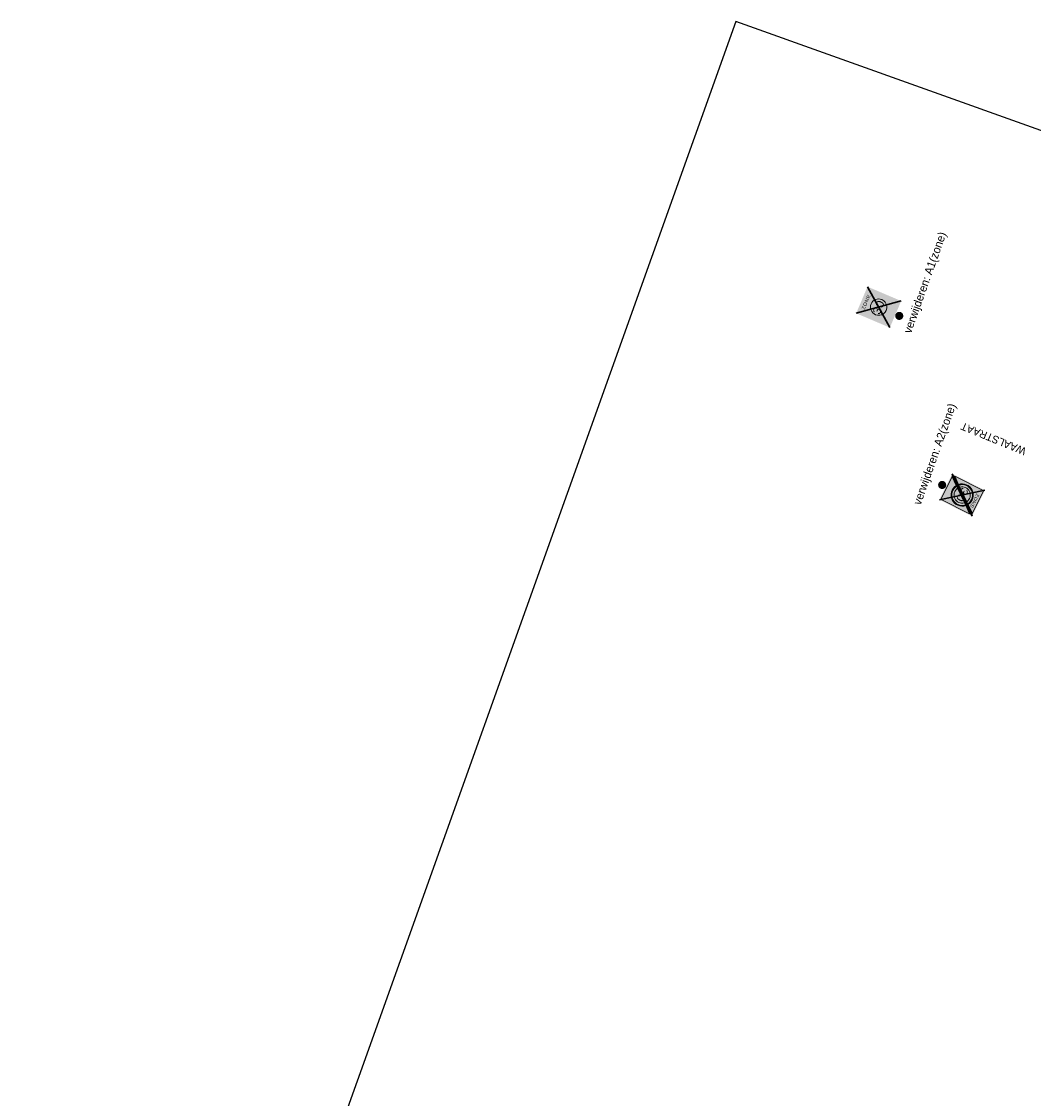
# Model space of a CAD drawing. Header units: metres. Extents: x 136326 to 138181, y 453212 to 454732.
# Tile 26 of 55: x 136484 to 136576, y 453867 to 453966. Entities that reach past the tile are written whole.
import ezdxf
from ezdxf.enums import TextEntityAlignment as Align

# ---------------------------------------------------------------- set-up
doc = ezdxf.new("R2010")
doc.units = ezdxf.units.M
for name, color, linetype in [('-DR-alg-bladkaders viewports', 7, 'Continuous'), ('-DR-alg-txt-straatnaam', 2, 'Continuous'), ('-DR-nw-inr-bebording-txt', 2, 'Continuous')]:
    doc.layers.add(name, color=color, linetype=linetype)
doc.layers.add('mob_bebording', color=7, linetype='Continuous', lineweight=0)
doc.styles.add('Drong', font='txt', dxfattribs={"height": 1.8})
doc.styles.add('eurostile', font='txt')
doc.styles.add('Style-Verkeersborden', font='Verkeersborden.shx')

# ---------------------------------------------------------------- blocks, each defined once
blk = doc.blocks.new('bord_A02-ZE')
at = {"layer": 'mob_bebording', "linetype": 'Continuous', "lineweight": 0}
h = blk.add_hatch(color=254, dxfattribs=at)
h.paths.add_polyline_path([(-0.265, 0), (-0.265, 0.67), (0.265, 0.67), (0.265, 0), (0, 0)])
h.paths.add_polyline_path([(0.24, 0.01), (-0.24, 0.01, -0.414214), (-0.255, 0.025), (-0.255, 0.645, -0.414214), (-0.24, 0.66), (0.24, 0.66, -0.414214), (0.255, 0.645), (0.255, 0.025, -0.414214)], flags=17)
h = blk.add_hatch(color=7, dxfattribs=at)
h.paths.add_polyline_path([(0.255, 0.025), (0.255, 0.645, 0.414214), (0.24, 0.66), (-0.24, 0.66, 0.414214), (-0.255, 0.645), (-0.255, 0.025, 0.414214), (-0.24, 0.01), (0.24, 0.01, 0.414214)])
h.paths.add_polyline_path([(-0.245, 0.028), (-0.245, 0.044), (-0.137, 0.184), (-0.132, 0.189), (-0.128, 0.194), (-0.103, 0.227), (0.079, 0.462), (0.105, 0.494), (0.109, 0.499), (0.113, 0.505), (0.226, 0.65), (0.238, 0.65), (0.121, 0.499), (0.117, 0.494), (0.113, 0.488), (0.088, 0.456), (-0.096, 0.22), (-0.121, 0.188), (-0.125, 0.182), (-0.129, 0.177)])
h.paths.add_polyline_path([(-0.245, 0.645, -0.414214), (-0.24, 0.65), (0.213, 0.65), (0.104, 0.51), (0.1, 0.505), (0.096, 0.499), (0.071, 0.467), (-0.11, 0.234), (-0.136, 0.201), (-0.14, 0.196), (-0.144, 0.19), (-0.245, 0.06)])
h.paths.add_polyline_path([(-0.238, 0.02), (-0.121, 0.171), (-0.117, 0.176), (-0.113, 0.182), (-0.088, 0.214), (0.096, 0.45), (0.121, 0.482), (0.125, 0.488), (0.129, 0.493), (0.245, 0.642), (0.245, 0.626), (0.137, 0.486), (0.132, 0.481), (0.128, 0.476), (0.103, 0.443), (-0.079, 0.208), (-0.105, 0.176), (-0.109, 0.171), (-0.113, 0.165), (-0.226, 0.02)])
h.paths.add_polyline_path([(0.245, 0.025, -0.414214), (0.24, 0.02), (-0.213, 0.02), (-0.104, 0.16), (-0.1, 0.165), (-0.096, 0.171), (-0.071, 0.203), (0.11, 0.436), (0.136, 0.469), (0.14, 0.474), (0.144, 0.48), (0.245, 0.61)])
h = blk.add_hatch(color=254, dxfattribs=at)
edge = h.paths.add_edge_path()
edge.add_arc((-0.24, 0.645), 0.005, 90, 180)
edge.add_line((-0.245, 0.645), (-0.245, 0.06))
edge.add_line((-0.245, 0.06), (-0.144, 0.19))
edge.add_arc((0, 0.335), 0.204, 59.2013, 225.1229, ccw=False)
edge.add_line((0.104, 0.51), (0.213, 0.65))
edge.add_line((0.213, 0.65), (-0.24, 0.65))
h = blk.add_hatch(color=254, dxfattribs=at)
edge = h.paths.add_edge_path()
edge.add_arc((0.24, 0.025), 0.005, 270, 360)
edge.add_line((0.245, 0.025), (0.245, 0.61))
edge.add_line((0.245, 0.61), (0.144, 0.48))
edge.add_arc((0, 0.335), 0.204, -120.7987, 45.1229, ccw=False)
edge.add_line((-0.104, 0.16), (-0.213, 0.02))
edge.add_line((-0.213, 0.02), (0.24, 0.02))
at = {"layer": 'mob_bebording', "linetype": 'Continuous', "lineweight": 0, "extrusion": (0, 0, -1)}
h = blk.add_hatch(color=254, dxfattribs=at)
edge = h.paths.add_edge_path()
edge.add_ellipse((0, 0.335), major_axis=(-0.204, 0), ratio=1, start_angle=303.6212, end_angle=306.4335)
edge.add_line((-0.121, 0.499), (-0.238, 0.65))
edge.add_line((-0.238, 0.65), (-0.226, 0.65))
edge.add_line((-0.226, 0.65), (-0.113, 0.505))
h = blk.add_hatch(color=254, dxfattribs=at)
edge = h.paths.add_edge_path()
edge.add_ellipse((0, 0.335), major_axis=(-0.204, 0), ratio=1, start_angle=309.2424, end_angle=312.0546)
edge.add_line((-0.137, 0.486), (-0.245, 0.626))
edge.add_line((-0.245, 0.626), (-0.245, 0.642))
edge.add_line((-0.245, 0.642), (-0.129, 0.493))
h = blk.add_hatch(color=252, dxfattribs=at)
edge = h.paths.add_edge_path()
edge.add_ellipse((0, 0.335), major_axis=(-0.197, 0), ratio=1, start_angle=135.1212, end_angle=300.5546)
edge.add_line((-0.1, 0.505), (-0.104, 0.51))
edge.add_ellipse((0, 0.335), major_axis=(-0.204, 0), ratio=1, start_angle=134.8771, end_angle=300.7987, ccw=False)
edge.add_line((0.144, 0.19), (0.14, 0.196))
h = blk.add_hatch(color=254, dxfattribs=at)
edge = h.paths.add_edge_path()
edge.add_ellipse((0, 0.335), major_axis=(-0.19, 0), ratio=1, start_angle=135.3828, end_angle=300.293)
edge.add_line((-0.096, 0.499), (-0.1, 0.505))
edge.add_ellipse((0, 0.335), major_axis=(-0.197, 0), ratio=1, start_angle=135.1212, end_angle=300.5546, ccw=False)
edge.add_line((0.14, 0.196), (0.136, 0.201))
h = blk.add_hatch(color=252, dxfattribs=at)
edge = h.paths.add_edge_path()
edge.add_ellipse((0, 0.335), major_axis=(-0.15, 0), ratio=1, start_angle=137.4579, end_angle=298.2179)
edge.add_line((-0.071, 0.467), (-0.096, 0.499))
edge.add_ellipse((0, 0.335), major_axis=(-0.19, 0), ratio=1, start_angle=135.3828, end_angle=300.293, ccw=False)
edge.add_line((0.136, 0.201), (0.11, 0.234))
at = {"layer": 'mob_bebording', "linetype": 'Continuous', "lineweight": 0}
h = blk.add_hatch(color=254, dxfattribs=at)
edge = h.paths.add_edge_path()
edge.add_arc((0, 0.335), 0.15, 61.7821, 222.5421)
edge.add_line((-0.11, 0.234), (0.071, 0.467))
h = blk.add_hatch(color=252, dxfattribs=at)
edge = h.paths.add_edge_path()
edge.add_arc((0, 0.335), 0.204, 239.2013, 405.1229)
edge.add_line((0.144, 0.48), (0.14, 0.474))
edge.add_arc((0, 0.335), 0.197, -120.5546, 44.8788, ccw=False)
edge.add_line((-0.1, 0.165), (-0.104, 0.16))
h = blk.add_hatch(color=254, dxfattribs=at)
edge = h.paths.add_edge_path()
edge.add_arc((0, 0.335), 0.15, 226.4075, 230.2468)
edge.add_line((-0.096, 0.22), (0.088, 0.456))
edge.add_arc((0, 0.335), 0.15, 54.0774, 57.9167)
edge.add_line((0.079, 0.462), (-0.103, 0.227))
h = blk.add_hatch(color=254, dxfattribs=at)
edge = h.paths.add_edge_path()
edge.add_arc((0, 0.335), 0.197, 239.4454, 404.8788)
edge.add_line((0.14, 0.474), (0.136, 0.469))
edge.add_arc((0, 0.335), 0.19, -120.293, 44.6172, ccw=False)
edge.add_line((-0.096, 0.171), (-0.1, 0.165))
h = blk.add_hatch(color=252, dxfattribs=at)
edge = h.paths.add_edge_path()
edge.add_arc((0, 0.335), 0.19, 239.707, 404.6172)
edge.add_line((0.136, 0.469), (0.11, 0.436))
edge.add_arc((0, 0.335), 0.15, -118.2179, 42.5421, ccw=False)
edge.add_line((-0.071, 0.203), (-0.096, 0.171))
h = blk.add_hatch(color=254, dxfattribs=at)
edge = h.paths.add_edge_path()
edge.add_arc((0, 0.335), 0.15, 46.4075, 50.2468)
edge.add_line((0.096, 0.45), (-0.088, 0.214))
edge.add_arc((0, 0.335), 0.15, 234.0774, 237.9167)
edge.add_line((-0.079, 0.208), (0.103, 0.443))
h = blk.add_hatch(color=254, dxfattribs=at)
edge = h.paths.add_edge_path()
edge.add_arc((0, 0.335), 0.15, 241.7821, 402.5421)
edge.add_line((0.11, 0.436), (-0.071, 0.203))
at = {"layer": 'mob_bebording', "linetype": 'Continuous', "lineweight": 0, "extrusion": (0, 0, -1)}
h = blk.add_hatch(color=252, dxfattribs=at)
edge = h.paths.add_edge_path()
edge.add_ellipse((0, 0.335), major_axis=(-0.15, 0), ratio=1, start_angle=302.0833, end_angle=305.9226)
edge.add_line((-0.088, 0.456), (-0.113, 0.488))
edge.add_ellipse((0, 0.335), major_axis=(-0.19, 0), ratio=1, start_angle=303.3194, end_angle=306.3331, ccw=False)
edge.add_line((-0.105, 0.494), (-0.079, 0.462))
at = {"layer": 'mob_bebording', "linetype": 'Continuous', "lineweight": 0}
h = blk.add_hatch(color=252, dxfattribs=at)
edge = h.paths.add_edge_path()
edge.add_arc((0, 0.335), 0.19, 47.6436, 50.6573)
edge.add_line((0.121, 0.482), (0.096, 0.45))
edge.add_arc((0, 0.335), 0.15, 46.4075, 50.2468, ccw=False)
edge.add_line((0.103, 0.443), (0.128, 0.476))
at = {"layer": 'mob_bebording', "linetype": 'Continuous', "lineweight": 0, "extrusion": (0, 0, -1)}
h = blk.add_hatch(color=254, dxfattribs=at)
edge = h.paths.add_edge_path()
edge.add_ellipse((0, 0.335), major_axis=(-0.19, 0), ratio=1, start_angle=303.3194, end_angle=306.3331)
edge.add_line((-0.113, 0.488), (-0.117, 0.494))
edge.add_ellipse((0, 0.335), major_axis=(-0.197, 0), ratio=1, start_angle=303.4755, end_angle=306.385, ccw=False)
edge.add_line((-0.109, 0.499), (-0.105, 0.494))
h = blk.add_hatch(color=252, dxfattribs=at)
edge = h.paths.add_edge_path()
edge.add_ellipse((0, 0.335), major_axis=(-0.197, 0), ratio=1, start_angle=303.4755, end_angle=306.385)
edge.add_line((-0.117, 0.494), (-0.121, 0.499))
edge.add_ellipse((0, 0.335), major_axis=(-0.204, 0), ratio=1, start_angle=303.6212, end_angle=306.4335, ccw=False)
edge.add_line((-0.113, 0.505), (-0.109, 0.499))
at = {"layer": 'mob_bebording', "linetype": 'Continuous', "lineweight": 0}
h = blk.add_hatch(color=254, dxfattribs=at)
edge = h.paths.add_edge_path()
edge.add_arc((0, 0.335), 0.197, 47.7997, 50.7092)
edge.add_line((0.125, 0.488), (0.121, 0.482))
edge.add_arc((0, 0.335), 0.19, 47.6436, 50.6573, ccw=False)
edge.add_line((0.128, 0.476), (0.132, 0.481))
h = blk.add_hatch(color=252, dxfattribs=at)
edge = h.paths.add_edge_path()
edge.add_arc((0, 0.335), 0.204, 47.9454, 50.7576)
edge.add_line((0.129, 0.493), (0.125, 0.488))
edge.add_arc((0, 0.335), 0.197, 47.7997, 50.7092, ccw=False)
edge.add_line((0.132, 0.481), (0.137, 0.486))
h = blk.add_hatch(color=252, dxfattribs=at)
edge = h.paths.add_edge_path()
edge.add_arc((0, 0.335), 0.19, 227.6436, 230.6573)
edge.add_line((-0.121, 0.188), (-0.096, 0.22))
edge.add_arc((0, 0.335), 0.15, 226.4075, 230.2468, ccw=False)
edge.add_line((-0.103, 0.227), (-0.128, 0.194))
at = {"layer": 'mob_bebording', "linetype": 'Continuous', "lineweight": 0, "extrusion": (0, 0, -1)}
h = blk.add_hatch(color=252, dxfattribs=at)
edge = h.paths.add_edge_path()
edge.add_ellipse((0, 0.335), major_axis=(-0.15, 0), ratio=1, start_angle=122.0833, end_angle=125.9226)
edge.add_line((0.088, 0.214), (0.113, 0.182))
edge.add_ellipse((0, 0.335), major_axis=(-0.19, 0), ratio=1, start_angle=123.3194, end_angle=126.3331, ccw=False)
edge.add_line((0.105, 0.176), (0.079, 0.208))
h = blk.add_hatch(color=254, dxfattribs=at)
edge = h.paths.add_edge_path()
edge.add_ellipse((0, 0.335), major_axis=(-0.204, 0), ratio=1, start_angle=129.2424, end_angle=132.0546)
edge.add_line((0.137, 0.184), (0.245, 0.044))
edge.add_line((0.245, 0.044), (0.245, 0.028))
edge.add_line((0.245, 0.028), (0.129, 0.177))
h = blk.add_hatch(color=254, dxfattribs=at)
edge = h.paths.add_edge_path()
edge.add_ellipse((0, 0.335), major_axis=(-0.204, 0), ratio=1, start_angle=123.6212, end_angle=126.4335)
edge.add_line((0.121, 0.171), (0.238, 0.02))
edge.add_line((0.238, 0.02), (0.226, 0.02))
edge.add_line((0.226, 0.02), (0.113, 0.165))
at = {"layer": 'mob_bebording', "linetype": 'Continuous', "lineweight": 0}
h = blk.add_hatch(color=252, dxfattribs=at)
edge = h.paths.add_edge_path()
edge.add_arc((0, 0.335), 0.204, 227.9454, 230.7576)
edge.add_line((-0.129, 0.177), (-0.125, 0.182))
edge.add_arc((0, 0.335), 0.197, 227.7997, 230.7092, ccw=False)
edge.add_line((-0.132, 0.189), (-0.137, 0.184))
h = blk.add_hatch(color=254, dxfattribs=at)
edge = h.paths.add_edge_path()
edge.add_arc((0, 0.335), 0.197, 227.7997, 230.7092)
edge.add_line((-0.125, 0.182), (-0.121, 0.188))
edge.add_arc((0, 0.335), 0.19, 227.6436, 230.6573, ccw=False)
edge.add_line((-0.128, 0.194), (-0.132, 0.189))
at = {"layer": 'mob_bebording', "linetype": 'Continuous', "lineweight": 0, "extrusion": (0, 0, -1)}
h = blk.add_hatch(color=252, dxfattribs=at)
edge = h.paths.add_edge_path()
edge.add_ellipse((0, 0.335), major_axis=(-0.197, 0), ratio=1, start_angle=123.4755, end_angle=126.385)
edge.add_line((0.117, 0.176), (0.121, 0.171))
edge.add_ellipse((0, 0.335), major_axis=(-0.204, 0), ratio=1, start_angle=123.6212, end_angle=126.4335, ccw=False)
edge.add_line((0.113, 0.165), (0.109, 0.171))
h = blk.add_hatch(color=254, dxfattribs=at)
edge = h.paths.add_edge_path()
edge.add_ellipse((0, 0.335), major_axis=(-0.19, 0), ratio=1, start_angle=123.3194, end_angle=126.3331)
edge.add_line((0.113, 0.182), (0.117, 0.176))
edge.add_ellipse((0, 0.335), major_axis=(-0.197, 0), ratio=1, start_angle=123.4755, end_angle=126.385, ccw=False)
edge.add_line((0.109, 0.171), (0.105, 0.176))
at = {"layer": 'mob_bebording', "color": 254, "linetype": 'Continuous', "lineweight": 0, "flags": 128}
for points in [[(-0.24, 0.65, 0.414214), (-0.245, 0.645), (-0.245, 0.06), (-0.144, 0.19, -0.884115), (0.104, 0.51), (0.213, 0.65)], [(0.24, 0.02, 0.414214), (0.245, 0.025), (0.245, 0.61), (0.144, 0.48, -0.884115), (-0.104, 0.16), (-0.213, 0.02)], [(0.113, 0.505, -0.012272), (0.121, 0.499), (0.238, 0.65), (0.226, 0.65)], [(0.129, 0.493, -0.012272), (0.137, 0.486), (0.245, 0.626), (0.245, 0.642)], [(-0.136, 0.201, -0.876284), (0.096, 0.499), (0.1, 0.505, 0.880328), (-0.14, 0.196)], [(0.071, 0.467, 0.844767), (-0.11, 0.234)], [(-0.103, 0.227, 0.016753), (-0.096, 0.22), (0.088, 0.456, 0.016753), (0.079, 0.462)], [(-0.1, 0.165, 0.880328), (0.14, 0.474), (0.136, 0.469, -0.876284), (-0.096, 0.171)], [(0.103, 0.443, 0.016753), (0.096, 0.45), (-0.088, 0.214, 0.016753), (-0.079, 0.208)], [(-0.071, 0.203, 0.844767), (0.11, 0.436)], [(0.105, 0.494, -0.013151), (0.113, 0.488), (0.117, 0.494, 0.012696), (0.109, 0.499)], [(0.132, 0.481, 0.012696), (0.125, 0.488), (0.121, 0.482, -0.013151), (0.128, 0.476)], [(-0.129, 0.177, -0.012272), (-0.137, 0.184), (-0.245, 0.044), (-0.245, 0.028)], [(-0.113, 0.165, -0.012272), (-0.121, 0.171), (-0.238, 0.02), (-0.226, 0.02)], [(-0.132, 0.189, 0.012696), (-0.125, 0.182), (-0.121, 0.188, -0.013151), (-0.128, 0.194)], [(-0.105, 0.176, -0.013151), (-0.113, 0.182), (-0.117, 0.176, 0.012696), (-0.109, 0.171)]]:
    blk.add_lwpolyline(points, format="xyb", close=True, dxfattribs=at)
at = {"layer": 'mob_bebording', "color": 252, "linetype": 'Continuous', "lineweight": 0, "flags": 128}
for points in [[(-0.14, 0.196, -0.880328), (0.1, 0.505), (0.104, 0.51, 0.884115), (-0.144, 0.19)], [(-0.11, 0.234, -0.844767), (0.071, 0.467), (0.096, 0.499, 0.876284), (-0.136, 0.201)], [(-0.104, 0.16, 0.884115), (0.144, 0.48), (0.14, 0.474, -0.880328), (-0.1, 0.165)], [(-0.096, 0.171, 0.876284), (0.136, 0.469), (0.11, 0.436, -0.844767), (-0.071, 0.203)], [(0.079, 0.462, -0.016753), (0.088, 0.456), (0.113, 0.488, 0.013151), (0.105, 0.494)], [(0.128, 0.476, 0.013151), (0.121, 0.482), (0.096, 0.45, -0.016753), (0.103, 0.443)], [(0.109, 0.499, -0.012696), (0.117, 0.494), (0.121, 0.499, 0.012272), (0.113, 0.505)], [(0.137, 0.486, 0.012272), (0.129, 0.493), (0.125, 0.488, -0.012696), (0.132, 0.481)], [(-0.128, 0.194, 0.013151), (-0.121, 0.188), (-0.096, 0.22, -0.016753), (-0.103, 0.227)], [(-0.079, 0.208, -0.016753), (-0.088, 0.214), (-0.113, 0.182, 0.013151), (-0.105, 0.176)], [(-0.137, 0.184, 0.012272), (-0.129, 0.177), (-0.125, 0.182, -0.012696), (-0.132, 0.189)], [(-0.109, 0.171, -0.012696), (-0.117, 0.176), (-0.121, 0.171, 0.012272), (-0.113, 0.165)]]:
    blk.add_lwpolyline(points, format="xyb", close=True, dxfattribs=at)
at = {"layer": 'mob_bebording', "color": 252, "linetype": 'Continuous', "lineweight": 0, "style": 'Style-Verkeersborden', "width": 1.190476}
blk.add_text('30', height=0.1428, dxfattribs=at).set_placement((-0.005, 0.335), align=Align.MIDDLE_CENTER)
at = {"layer": 'mob_bebording', "color": 7, "linetype": 'Continuous', "lineweight": 0, "insert": (-0.003, 0.585), "char_height": 0.06, "attachment_point": 5, "line_spacing_factor": 0.6, "style": 'Style-Verkeersborden'}
blk.add_mtext('\\H1x;\\W1.16667;\\T1.112;ZONE', dxfattribs=at)
blk = doc.blocks.new('bord_A01-ZB')
at = {"layer": 'mob_bebording', "linetype": 'Continuous', "lineweight": 0}
h = blk.add_hatch(color=254, dxfattribs=at)
h.paths.add_polyline_path([(0.265, 0), (0, 0), (-0.265, 0), (-0.265, 0.67), (0.265, 0.67)])
h.paths.add_polyline_path([(0.24, 0.01), (-0.24, 0.01, -0.414214), (-0.255, 0.025), (-0.255, 0.645, -0.414214), (-0.24, 0.66), (0.24, 0.66, -0.414214), (0.255, 0.645), (0.255, 0.025, -0.414214)], flags=17)
h = blk.add_hatch(color=7, dxfattribs=at)
h.paths.add_polyline_path([(0.255, 0.025), (0.255, 0.645, 0.414214), (0.24, 0.66), (-0.24, 0.66, 0.414214), (-0.255, 0.645), (-0.255, 0.025, 0.414214), (-0.24, 0.01), (0.24, 0.01, 0.414214)])
h.paths.add_polyline_path([(0.24, 0.02), (-0.24, 0.02, -0.414214), (-0.245, 0.025), (-0.245, 0.645, -0.414214), (-0.24, 0.65), (0.24, 0.65, -0.414214), (0.245, 0.645), (0.245, 0.025, -0.414214)])
h = blk.add_hatch(color=254, dxfattribs=at)
h.paths.add_polyline_path([(0.245, 0.025), (0.245, 0.645, 0.414214), (0.24, 0.65), (-0.24, 0.65, 0.414214), (-0.245, 0.645), (-0.245, 0.025, 0.414214), (-0.24, 0.02), (0.24, 0.02, 0.414214)])
edge = h.paths.add_edge_path(flags=17)
edge.add_arc((0, 0.335), 0.204, 0, 360)
h = blk.add_hatch(color=10, dxfattribs=at)
edge = h.paths.add_edge_path()
edge.add_arc((0, 0.335), 0.204, 0, 360)
edge = h.paths.add_edge_path()
edge.add_arc((0, 0.335), 0.197, 0, 360)
h = blk.add_hatch(color=254, dxfattribs=at)
edge = h.paths.add_edge_path()
edge.add_arc((0, 0.335), 0.197, 0, 360)
edge = h.paths.add_edge_path(flags=17)
edge.add_arc((0, 0.335), 0.19, 0, 360)
h = blk.add_hatch(color=10, dxfattribs=at)
edge = h.paths.add_edge_path()
edge.add_arc((0, 0.335), 0.19, 0, 360)
edge = h.paths.add_edge_path()
edge.add_arc((0, 0.335), 0.15, 0, 360)
h = blk.add_hatch(color=254, dxfattribs=at)
edge = h.paths.add_edge_path()
edge.add_arc((0, 0.335), 0.15, 0, 180)
edge.add_arc((0, 0.335), 0.15, 180, 360)
at = {"layer": 'mob_bebording', "color": 254, "linetype": 'Continuous', "lineweight": 0, "flags": 128}
blk.add_lwpolyline([(0.15, 0.335, 1), (-0.15, 0.335, 1)], format="xyb", close=True, dxfattribs=at)
at = {"layer": 'mob_bebording', "color": 7, "linetype": 'Continuous', "lineweight": 0, "style": 'Style-Verkeersborden', "width": 1.190476}
blk.add_text('30', height=0.1428, dxfattribs=at).set_placement((-0.005, 0.335), align=Align.MIDDLE_CENTER)
at = {"layer": 'mob_bebording', "color": 7, "linetype": 'Continuous', "lineweight": 0, "insert": (-0.003, 0.584), "char_height": 0.06, "attachment_point": 5, "line_spacing_factor": 0.6, "style": 'Style-Verkeersborden'}
blk.add_mtext('\\H1x;\\W1.16667;\\T1.112;ZONE', dxfattribs=at)

msp = doc.modelspace()

# ---------------------------------------------------------------- hatches: boundary and pattern name
at = {"layer": 'mob_bebording', "linetype": 'Continuous', "lineweight": 0}
h = msp.add_hatch(color=251, dxfattribs=at)
edge = h.paths.add_edge_path(flags=0)
edge.add_arc((136564.024, 453938.694), 0.375, 0, 360)
h = msp.add_hatch(color=251, dxfattribs=at)
edge = h.paths.add_edge_path(flags=0)
edge.add_arc((136567.951, 453923.206), 0.375, 0, 360)

# ---------------------------------------------------------------- linework, layer by layer
at = {"layer": '-DR-alg-bladkaders viewports'}
msp.add_lwpolyline([(136549.063, 453965.661), (136483.625, 453782.541), (136636.366, 453727.96), (136701.804, 453911.079)], close=True, dxfattribs=at)
at = {"layer": 'mob_bebording', "color": 10, "lineweight": 30}
for p, q in [((136561.115, 453941.371), (136563.161, 453937.621)), ((136560.078, 453938.932), (136564.198, 453940.06)), ((136570.688, 453920.352), (136568.88, 453924.222)), ((136567.693, 453921.853), (136571.875, 453922.721))]:
    msp.add_line(p, q, dxfattribs=at)

# ---------------------------------------------------------------- block references
at = {"layer": 'mob_bebording', "color": 254, "linetype": 'Continuous', "lineweight": 0}
for name, p, xscale, yscale, zscale, rotation in [('bord_A01-ZB', (136563.679, 453938.841), 5, 5, 5, 66.95897568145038), ('bord_A02-ZE', (136568.287, 453923.038), 5.000000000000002, 5.000000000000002, 5.000000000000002, 243.3783548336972)]:
    msp.add_blockref(name, p, dxfattribs=dict(at, xscale=xscale, yscale=yscale, zscale=zscale, rotation=rotation))

# ---------------------------------------------------------------- texts
at = {"layer": '-DR-alg-txt-straatnaam', "style": 'Drong'}
msp.add_text('WAALSTRAAT', height=0.7, rotation=157.71832, dxfattribs=at).set_placement((136575.715, 453926.559))
at = {"layer": '-DR-nw-inr-bebording-txt', "style": 'eurostile'}
for s, p in [('verwijderen: A1(zone)', (136565.091, 453937.03)), ('verwijderen: A2(zone)', (136565.973, 453921.318))]:
    msp.add_text(s, height=0.75, rotation=70.5, dxfattribs=at).set_placement(p)

doc.saveas('drawing.dxf')
